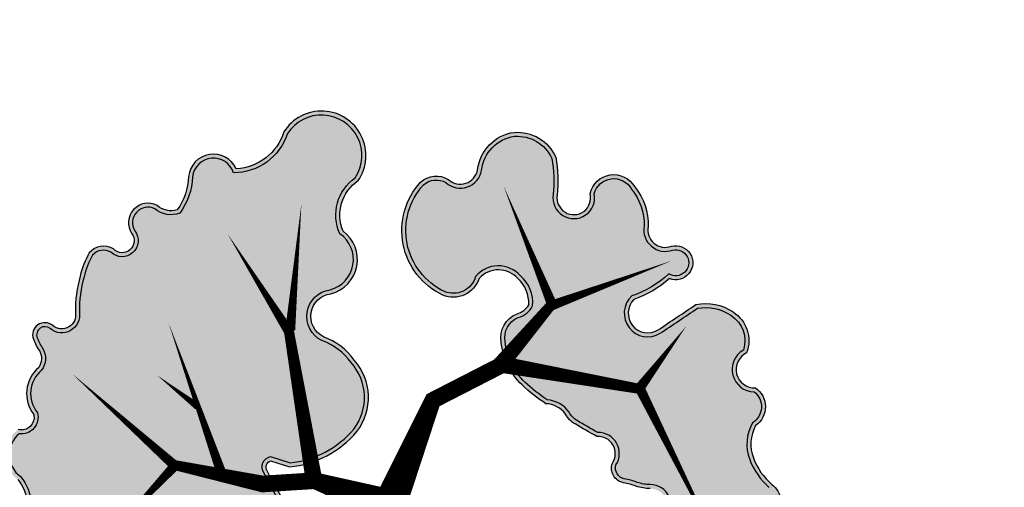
# Model space of a CAD drawing. Header units: metres. Extents: x 32353251 to 32353583, y 5707748 to 5708004.
# Tile 154 of 164: x 32353513 to 32353532, y 5707884 to 5707893. Entities that reach past the tile are written whole.
import ezdxf

# ---------------------------------------------------------------- set-up
doc = ezdxf.new("R2010")
doc.units = ezdxf.units.M
doc.header["$LTSCALE"] = 0.75
doc.layers.get('0').update_dxf_attribs({"linetype": 'CONTINUOUS'})
doc.layers.add('10414943$0$ST-Mischfläche-Sol', color=7, linetype='CONTINUOUS', lineweight=0, true_color=0x636466)
for name, color, linetype, transparency in [('10414944$0$PF-Krone', 33, 'CONTINUOUS', 0.7), ('10414944$0$PF-Krone_SOL', 70, 'CONTINUOUS', 0.7), ('10414944$0$ST-Baum', 7, 'CONTINUOUS', 0.7)]:
    doc.layers.add(name, color=color, linetype=linetype, transparency=transparency)
doc.layers.add('10414944$0$PF-Stamm', color=7, linetype='CONTINUOUS', true_color=0x5f5144, transparency=0.7)

# ---------------------------------------------------------------- blocks, each defined once
blk = doc.blocks.new('10414943')
at = {"layer": '10414943$0$ST-Mischfläche-Sol'}
h = blk.add_hatch(dxfattribs=at)
h.set_pattern_fill('AR-HBONE', color=256, scale=0.0042, angle=170)
h.set_pattern_definition([(215, (0, 0), (-0.1047920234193, -0.5943050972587), [1.28016, -0.42672]), (305, (-0.34955, -0.24476), (-0.1047920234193, -0.5943050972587), [1.28016, -0.42672])])
edge = h.paths.add_edge_path()
edge.add_line((32353333.407, 5707899.31), (32353335.24, 5707908.862))
edge.add_line((32353335.24, 5707908.862), (32353407.152, 5707895.034))
edge.add_line((32353407.152, 5707895.034), (32353413.706, 5707897.337))
edge.add_line((32353413.706, 5707897.337), (32353481.818, 5707884.239))
edge.add_line((32353481.818, 5707884.239), (32353497.176, 5707881.286))
edge.add_line((32353497.176, 5707881.286), (32353499.704, 5707880.189))
edge.add_line((32353499.704, 5707880.189), (32353502.939, 5707877.836))
edge.add_line((32353502.939, 5707877.836), (32353505.467, 5707876.739))
edge.add_line((32353505.467, 5707876.739), (32353517.005, 5707874.52))
edge.add_line((32353517.005, 5707874.52), (32353517.645, 5707870.615))
edge.add_line((32353517.645, 5707870.615), (32353516.663, 5707870.803))
edge.add_line((32353516.663, 5707870.803), (32353515.44, 5707864.419))
edge.add_line((32353515.44, 5707864.419), (32353479.337, 5707871.339))
edge.add_line((32353479.337, 5707871.339), (32353468.359, 5707873.443))
edge.add_line((32353468.359, 5707873.443), (32353468.779, 5707869.425))
edge.add_arc((32353471.762, 5707869.736), 3, 185.9559, 259.1498)
edge.add_line((32353471.198, 5707866.79), (32353499.612, 5707861.344))
edge.add_line((32353499.612, 5707861.344), (32353497.736, 5707858.394))
edge.add_line((32353497.736, 5707858.394), (32353462.939, 5707865.064))
edge.add_arc((32353461.81, 5707859.171), 6, 79.1498, 96.1372)
edge.add_line((32353461.168, 5707865.137), (32353452.41, 5707864.195))
edge.add_arc((32353451.769, 5707870.161), 6, 259.1149, 276.1372, ccw=False)
edge.add_line((32353450.636, 5707864.269), (32353424.341, 5707869.325))
edge.add_arc((32353425.474, 5707875.217), 6, 242.0483, 259.1149, ccw=False)
edge.add_line((32353422.662, 5707869.917), (32353415, 5707873.982))
edge.add_arc((32353412.188, 5707868.682), 6, 62.0483, 79.1497)
edge.add_line((32353413.318, 5707874.575), (32353366.067, 5707883.631))
edge.add_line((32353366.067, 5707883.631), (32353365.06, 5707886.87))
edge.add_line((32353365.06, 5707886.87), (32353331.246, 5707893.373))
edge.add_line((32353331.246, 5707893.373), (32353331.861, 5707896.566))
edge.add_line((32353331.861, 5707896.566), (32353338.356, 5707895.321))
edge.add_line((32353338.356, 5707895.321), (32353340.491, 5707897.948))
edge.add_line((32353340.491, 5707897.948), (32353344.413, 5707897.2))
edge.add_line((32353344.413, 5707897.2), (32353345.428, 5707893.961))
edge.add_line((32353345.428, 5707893.961), (32353351.009, 5707892.888))
edge.add_line((32353351.009, 5707892.888), (32353351.574, 5707895.828))
edge.add_line((32353351.574, 5707895.828), (32353371.217, 5707892.063))
edge.add_line((32353371.217, 5707892.063), (32353370.648, 5707889.105))
edge.add_line((32353370.648, 5707889.105), (32353371.654, 5707885.87))
edge.add_line((32353371.654, 5707885.87), (32353406.652, 5707879.162))
edge.add_arc((32353407.216, 5707882.11), 3.001, 259.1591, 333.481)
edge.add_line((32353409.902, 5707880.769), (32353411.749, 5707884.294))
edge.add_line((32353411.749, 5707884.294), (32353333.407, 5707899.31))
blk = doc.blocks.new('10414944$0$PF-BAUM_12')
at = {"layer": '10414944$0$PF-Krone_SOL', "transparency": 33554457}
h = blk.add_hatch(color=256, dxfattribs=at)
h.dxf.hatch_style = 1
h.set_gradient(color1=(88, 186, 72), color2=(175, 217, 170), tint=1, name='INVSPHERICAL')
edge = h.paths.add_edge_path()
edge.add_arc((-1.2758, 1.3994), 0.541, 250.247, 303.4279)
edge.add_arc((-0.5984, 0.4188), 0.6511, 94.3691, 125.6409, ccw=False)
edge.add_arc((-0.5871, 0.2707), 0.7996, 79.906, 94.3691, ccw=False)
edge.add_arc((-0.4074, 1.2805), 0.2261, 259.906, 345.0368)
edge.add_arc((3.3556, 0.2748), 3.669, 162.1844, 165.0368, ccw=False)
edge.add_arc((-0.2456, 1.4321), 0.1137, 342.1844, 421.4181)
edge.add_arc((-0.3772, 1.1907), 0.3886, 61.4181, 105.4179)
edge.add_arc((-0.4936, 1.6129), 0.0494, 76.8677, 285.4179, ccw=False)
edge.add_arc((-0.4342, 1.767), 0.1165, 245.5523, 317.8819)
edge.add_arc((-0.4413, 1.8543), 0.1901, 299.5067, 335.7073)
edge.add_arc((-0.3904, 1.8889), 0.1664, 317.3096, 366.5168)
edge.add_arc((-0.3153, 1.9138), 0.0904, 356.15, 452.3298)
edge.add_arc((-0.2837, 2.1143), 0.1157, 186.3955, 252.2185, ccw=False)
edge.add_arc((-0.1459, 2.1399), 0.2556, 124.2968, 188.6524, ccw=False)
edge.add_arc((-0.3624, 2.4158), 0.0972, 318.2129, 468.9396)
edge.add_arc((-0.4455, 2.5549), 0.0698, 219.6885, 317.568, ccw=False)
edge.add_arc((-0.5987, 2.0825), 0.4392, 76.9102, 116.5449)
edge.add_arc((-1.4951, 4.5572), 2.1964, 281.7611, 288.5889, ccw=False)
edge.add_arc((-1.0114, 0.8578), 1.5496, 91.3323, 98.0021)
edge.add_arc((-1.1102, 1.691), 0.7109, 99.4638, 131.7622)
edge.add_arc((-1.4773, 2.1554), 0.1252, 148.2467, 256.0758)
edge.add_arc((-1.5238, 1.968), 0.068, -114.9556, 76.0758, ccw=False)
edge.add_arc((-1.6369, 1.7248), 0.2002, 65.0444, 122.1083)
edge.add_arc((-1.7899, 1.9686), 0.0876, 221.6314, 302.1083, ccw=False)
edge.add_arc((-1.9603, 1.8172), 0.1403, 41.6314, 166.8648)
edge.add_arc((-2.3449, 1.9519), 0.2684, 321.9495, 337.4752, ccw=False)
edge.add_line((-2.1335, 1.7864), (-2.2407, 1.6721))
edge.add_arc((-2.0502, 1.5575), 0.2224, 148.9568, 261.833)
edge.add_arc((-2.0149, 1.0239), 0.3205, 78.7718, 102.0334, ccw=False)
edge.add_arc((0.8412, 15.4111), 14.3475, 258.77175, 259.65948)
edge.add_arc((-1.7568, 1.1728), 0.1259, 30.356, 79.6595, ccw=False)
edge.add_arc((-1.8871, 1.0965), 0.2769, -0.4934, 30.356, ccw=False)
edge.add_arc((-1.3602, 1.092), 0.25, 179.5066, 221.3188)
edge.add_line((-1.548, 0.9269), (-1.4587, 0.8902))
edge = h.paths.add_edge_path()
edge.add_arc((-2.0595, -1.0849), 0.2169, 117.743, 251.4279, ccw=False)
edge.add_arc((-2.2535, -0.7961), 0.1343, 313.8671, 413.8729)
edge.add_arc((-1.1381, 0.5382), 1.6051, 221.524, 229.789, ccw=False)
edge.add_arc((-2.2843, -0.4137), 0.1251, 108.798, 243.7029, ccw=False)
edge.add_arc((-2.2657, -0.171), 0.1376, 244.6115, 299.8242)
edge.add_arc((-2.4922, 0.2242), 0.593, 299.8242, 314.8752)
edge.add_arc((-2.3634, 0.0948), 0.4104, 314.8752, 336.5607)
edge.add_arc((-2.0604, -0.1191), 0.0893, 34.547, 142.2333)
edge.add_arc((-2.2509, -0.0174), 0.1288, 205.94, 338.605, ccw=False)
edge.add_arc((-1.1082, 0.8264), 1.5473, 211.5442, 215.5748, ccw=False)
edge.add_arc((-2.1647, 0.1359), 0.2879, 123.2934, 204.4063, ccw=False)
edge.add_arc((-2.4675, 0.6266), 0.289, 300.0552, 335.4001)
edge.add_arc((-2.1302, 0.4722), 0.0819, 58.4002, 155.4001, ccw=False)
edge.add_arc((-2.0455, 0.6099), 0.0798, 238.4002, 306.4204)
edge.add_arc((-2.2163, 0.8415), 0.3675, 306.4204, 341.4929)
edge.add_arc((-1.7884, 0.6982), 0.0838, 72.4288, 161.4929, ccw=False)
edge.add_arc((-1.597, 1.3024), 0.5499, 252.4288, 281.6379)
edge.add_arc((-1.3833, 0.6006), 0.1928, 8.2479, 122.231, ccw=False)
edge.add_arc((1.4313, 0.4424), 2.6303, 175.9465, 181.0704)
edge.add_arc((-2.004, 0.487), 0.8109, 332.6061, 353.3579, ccw=False)
edge.add_arc((-1.1696, 0.0546), 0.1289, 152.6061, 239.8128)
edge.add_arc((-1.5709, -0.6354), 0.6693, 44.4632, 59.8128, ccw=False)
edge.add_arc((-1.2417, -0.3122), 0.208, -40.1663, 44.4632, ccw=False)
edge.add_arc((-1.7965, -0.0425), 0.8201, 308.5293, 330.4961, ccw=False)
edge.add_arc((-1.2134, -0.8063), 0.142, 120.5815, 237.174)
edge.add_arc((-1.3033, -1.1297), 0.2045, -64.491, 86.396, ccw=False)
edge.add_arc((-1.343, -1.1115), 0.2397, 240.4754, 302.2336, ccw=False)
edge.add_arc((-1.2125, -0.7918), 0.5839, 226.3665, 244.7952, ccw=False)
edge.add_arc((-0.7205, -0.1508), 1.3901, 222.9429, 229.9249, ccw=False)
edge.add_arc((-1.7937, -1.1495), 0.076, 42.9191, 173.4992)
edge.add_arc((-2.058, -1.1133), 0.1908, 248.2896, 351.6714, ccw=False)
edge = h.paths.add_edge_path()
edge.add_arc((1.2059, -0.0381), 0.6649, 150.7734, 194.5558)
edge.add_arc((0.911, -0.0942), 0.3659, 197.6599, 276.7526)
edge.add_arc((0.9525, -0.0442), 0.4134, 270.2152, 305.5241)
edge.add_arc((1.2637, -0.512), 0.1494, -27.7225, 118.3909, ccw=False)
edge.add_arc((1.6106, -0.6627), 0.2295, 159.2735, 288.7974)
edge.add_arc((1.6267, -1.1446), 0.2709, -1.083, 77.6692, ccw=False)
edge.add_arc((2.1687, -1.0477), 0.2897, 200.6132, 382.9337)
edge.add_arc((2.7072, -0.7257), 0.3429, 147.8227, 217.591, ccw=False)
edge.add_arc((2.4468, -0.3829), 0.1629, 259.448, 409.1515)
edge.add_arc((2.7989, 0.0617), 0.4045, 199.7173, 232.6211, ccw=False)
edge.add_arc((2.5485, -0.1163), 0.1368, 103.2593, 162.2981, ccw=False)
edge.add_arc((2.4584, 0.1299), 0.1274, 297.4752, 447.5021)
edge.add_arc((2.4597, 0.3353), 0.0783, 98.8157, 273.1184, ccw=False)
edge.add_arc((2.4, 0.5247), 0.1217, 293.027, 374.9291)
edge.add_arc((2.0245, 0.3266), 0.5439, 24.9483, 42.1183)
edge.add_arc((1.7775, 0.1571), 0.8417, 39.3994, 55.75)
edge.add_arc((2.2887, 0.9354), 0.0906, 104.7131, 245.5829, ccw=False)
edge.add_arc((2.2455, 1.1001), 0.0797, 284.7131, 435.2869)
edge.add_arc((2.1786, 0.8455), 0.3429, 75.2869, 90.1544)
edge.add_arc((2.192, 1.2908), 0.1034, 200.5438, 262.034, ccw=False)
edge.add_arc((1.8708, 1.2323), 0.2255, 5.6552, 92.2855)
edge.add_arc((1.8923, 1.533), 0.0813, 129.4673, 248.0142, ccw=False)
edge.add_arc((1.6377, 1.5925), 0.2029, 0.9413, 108.0271)
edge.add_arc((1.5516, 2.0411), 0.2568, 198.8038, 275.2311, ccw=False)
edge.add_arc((1.081, 1.9053), 0.2335, 13.1092, 167.2288)
edge.add_arc((0.6671, 1.9992), 0.1909, 279.3003, 347.2288, ccw=False)
edge.add_arc((0.7224, 1.6615), 0.1513, 99.3003, 228.8092)
edge.add_arc((0.4652, 1.3676), 0.2392, 21.1744, 48.8092, ccw=False)
edge.add_arc((0.3242, 1.313), 0.3904, -10.7857, 21.1744, ccw=False)
edge.add_arc((-0.3793, 1.447), 1.1066, 325.7449, 349.2143, ccw=False)
edge.add_arc((0.3558, 0.9464), 0.2172, 278.2663, 325.7449, ccw=False)
edge.add_arc((0.408, 0.5869), 0.146, 98.2663, 271.6731)
edge.add_arc((0.4514, -0.8972), 1.3387, 79.7675, 91.6731, ccw=False)
edge.add_arc((0.6892, 0.3779), 0.0423, -16.4325, 90.0101, ccw=False)
edge.add_line((0.7298, 0.3659), (0.6257, 0.2866))
edge = h.paths.add_edge_path()
edge.add_arc((-1.5552, -2.2569), 0.1724, 12.6189, 77.7455)
edge.add_arc((-1.4977, -1.992), 0.0986, 164.1816, 257.7455, ccw=False)
edge.add_arc((-1.7215, -1.8391), 0.1803, 315.6358, 396.2247)
edge.add_arc((-1.4722, -1.6964), 0.1099, 56.0167, 199.1656, ccw=False)
edge.add_arc((-1.3562, -1.5375), 0.087, 231.1844, 306.609)
edge.add_arc((-1.4968, -1.2476), 0.4081, 298.1575, 320.4218)
edge.add_arc((-1.118, -1.5607), 0.0835, 20.6534, 140.4218, ccw=False)
edge.add_arc((-0.9321, -1.4907), 0.1152, 200.6534, 324.1572)
edge.add_arc((-0.5981, -1.7319), 0.2968, 125.8433, 144.1572, ccw=False)
edge.add_arc((-1.1307, -0.9947), 0.6126, 305.8433, 313.7683)
edge.add_arc((-0.6402, -1.5068), 0.0965, 35.283, 133.7683, ccw=False)
edge.add_arc((-0.4573, -1.4114), 0.1114, 200.8653, 329.8017)
edge.add_arc((5.9643, -14.9126), 14.8587, 114.56415, 115.19461, ccw=False)
edge.add_arc((-0.1458, -1.5341), 0.1511, 81.9994, 116.2838, ccw=False)
edge.add_arc((-0.1295, -1.2153), 0.1692, 271.6238, 322.4573)
edge.add_arc((0.4219, -2.3582), 1.1204, 101.7391, 111.8636, ccw=False)
edge.add_arc((0.2817, -1.7045), 0.4518, 61.0493, 101.1946, ccw=False)
edge.add_arc((0.4293, -1.462), 0.1686, -13.3297, 65.0541, ccw=False)
edge.add_arc((0.701, -1.5438), 0.116, 158.2537, 207.0243)
edge.add_arc((0.7267, -1.4357), 0.2061, 231.2626, 284.3776)
edge.add_arc((0.7594, -1.468), 0.1684, 276.3107, 373.1888)
edge.add_arc((1.0623, -1.3226), 0.1754, 121.9096, 217.5827, ccw=False)
edge.add_arc((1.2009, -1.5786), 0.4663, 12.4963, 119.7416, ccw=False)
edge.add_arc((1.5062, -1.4974), 0.1512, -66.2252, 7.4787, ccw=False)
edge.add_arc((1.5907, -1.7479), 0.1146, 101.8196, 224.4343)
edge.add_arc((1.3238, -2.0366), 0.2788, -26.9882, 48.417, ccw=False)
edge.add_arc((1.3365, -2.0229), 0.2743, 258.9909, 329.2486, ccw=False)
edge.add_arc((1.6618, -1.4757), 0.8996, 229.3858, 245.1764, ccw=False)
edge.add_arc((0.9994, -2.237), 0.1097, 45.6037, 249.2448)
edge.add_arc((0.8451, -2.4465), 0.1573, -95.435, 42.7788, ccw=False)
edge.add_arc((0.8007, -2.2203), 0.3839, 232.8, 274.4074, ccw=False)
edge.add_arc((0.4866, -2.6064), 0.1147, 44.402, 165.1103)
edge.add_arc((0.2716, -2.5387), 0.1109, 123.3852, 339.8557, ccw=False)
edge.add_arc((0.9022, -2.3675), 0.6961, 164.2604, 186.4803, ccw=False)
edge.add_arc((0.1064, -2.2008), 0.1278, 9.9652, 176.7192)
edge.add_arc((-48.3159, -1.4499), 48.3004, 358.76613, 359.11787, ccw=False)
edge.add_arc((-0.3152, -2.3669), 0.3137, 290.4729, 336.8998, ccw=False)
edge.add_arc((-0.2908, -2.4562), 0.2217, 213.8839, 292.6434, ccw=False)
edge.add_arc((-0.5922, -2.5593), 0.1191, 350.144, 508.4434)
edge.add_arc((-0.7458, -2.3559), 0.1504, 180.1486, 290.2791, ccw=False)
edge.add_arc((-1.1241, -2.4703), 0.2548, 26.5922, 75.6656)
edge.add_arc((-1.166, -2.6346), 0.4243, 75.6656, 104.3344)
edge.add_arc((-1.3217, -2.0253), 0.2045, 251.4046, 284.3344, ccw=False)
at = {"layer": '10414944$0$PF-Krone'}
for points in [[(-2.1335, 1.7864, 0), (-2.2407, 1.6721, 0.536623), (-2.0818, 1.3373, -0.101848), (-1.9525, 1.3382, 0.003873), (-1.7342, 1.2967, -0.218508), (-1.6482, 1.2364, -0.135425), (-1.6102, 1.0941, 0.184492), (-1.548, 0.9269), (-1.4587, 0.8902, 0.236302), (-0.9778, 0.9479, -0.137302), (-0.648, 1.068, -0.063191)], [(-2.1138, 1.7695, 0), (-2.2198, 1.6564, 0.525075), (-2.0824, 1.3638, -0.0983), (-1.9475, 1.3638, 0.003873), (-1.7295, 1.3222, -0.218508), (-1.6257, 1.2496, -0.135425), (-1.5842, 1.0939, 0.177651), (-1.5323, 0.9486), (-1.4493, 0.9145, 0.235756), (-0.9926, 0.9693, -0.137109), (-0.65, 1.0939, -0.063191)], [(1.575, 1.7854, -0.346415), (1.3085, 1.9583, 0.796288)], [(0.4123, 0.4409, -0.051995), (0.6892, 0.4202, -0.500995), (0.7298, 0.3659), (0.6257, 0.2866, 0.193395), (0.5624, -0.2052, 0.359494), (0.9541, -0.4575, 0.155295), (1.1927, -0.3806, -0.740727), (1.396, -0.5815, 0.634154), (1.6845, -0.88, -0.357816), (1.8975, -1.1497, 1.020458), (2.4355, -0.9348, -0.314188), (2.417, -0.5431, 0.765274), (2.5534, -0.2597, -0.144564), (2.4182, -0.0747, -0.263459), (2.5171, 0.0169, 0.767513), (2.4639, 0.2571, -0.951478), (2.4477, 0.4126, 0.373398), (2.5177, 0.556, 0.075059), (2.428, 0.6914, 0.071464), (2.2513, 0.8529, -0.705879), (2.2657, 1.023, 0.771312), (2.2657, 1.1771, 0.064963), (2.1777, 1.1884, -0.27493), (2.0952, 1.2545, 0.397091), (1.8618, 1.4576, -0.568927), (1.8406, 1.5958, 0.504511)], [(0.4115, 0.4669, -0.051616), (0.6918, 0.4462, -0.532673), (0.7514, 0.3497), (0.6458, 0.2692, 0.190937), (0.5874, -0.198, 0.360145), (0.9525, -0.4315, 0.157291), (1.1788, -0.3585, -0.740752), (1.4198, -0.5921, 0.643471), (1.6826, -0.853, -0.360113), (1.9236, -1.145, 1.005174), (2.4128, -0.9479, -0.325759), (2.4055, -0.5134, 0.812791), (2.5369, -0.2798, -0.149118), (2.3909, -0.0755, -0.272395), (2.5077, 0.0413, 0.751835), (2.4639, 0.2311, -0.928423), (2.4401, 0.4377, 0.358623), (2.4931, 0.5472, 0.074197), (2.4083, 0.6744, 0.071015), (2.2383, 0.8302, -0.698214), (2.2591, 1.0482, 0.771312), (2.2591, 1.152, 0.066315), (2.1761, 1.1624, -0.286763), (2.0696, 1.2488, 0.408934), (1.8579, 1.4313, -0.545784), (1.8141, 1.6065, 0.489703), (1.5804, 1.7598, -0.350827), (1.2834, 1.9512, 0.798701)], [(-0.8388, -1.5581, -0.08008), (-0.772, -1.4913, 0.034593), (-0.7069, -1.4371, -0.458286), (-0.5614, -1.451, 0.630565), (-0.361, -1.4674, -0.002751), (-0.2127, -1.3986, -0.15072), (-0.1247, -1.3845, 0.225513), (0.0047, -1.3184, -0.044205), (0.194, -1.2613, -0.176981), (0.5004, -1.3091, -0.356005), (0.5933, -1.5008, 0.216074), (0.5977, -1.5965, 0.235998), (0.7779, -1.6354, 0.449828), (0.9233, -1.4296, -0.443521), (0.9696, -1.1737, -0.505384), (1.6561, -1.4777, -0.333159), (1.5672, -1.6358, 0.592663), (1.5088, -1.8281, -0.341427), (1.5722, -2.1632, -0.316536), (1.2841, -2.2922, -0.069009), (1.0762, -2.1586, 1.23095), (0.9605, -2.3396, -0.688656), (0.8302, -2.6031, -0.183568), (0.5686, -2.5261, 0.581478), (0.3758, -2.5769, -1.382341), (0.2106, -2.4461, -0.097258), (0.2322, -2.1787, 0.890608), (-0.0212, -2.1935, -0.001535), (-0.0267, -2.4899, -0.205393), (-0.2055, -2.6607, -0.357852), (-0.4749, -2.5797, 0.826532), (-0.6937, -2.497, -0.521291), (-0.8962, -2.3563, 0.217457), (-1.061, -2.2235, 0.125748), (-1.2711, -2.2235, -0.14468), (-1.3869, -2.2192, 0.292073)], [(-1.0642, -1.5405, 0.597917), (-0.8177, -1.5733, -0.08008), (-0.7567, -1.5124, 0.034593), (-0.6889, -1.4559, -0.446057), (-0.5843, -1.4638, 0.599943), (-0.343, -1.4877, -0.002629), (-0.2015, -1.4221, -0.15559), (-0.1264, -1.4105, 0.218765), (0.0207, -1.3401, -0.04262), (0.1991, -1.2868, -0.177473), (0.4886, -1.3323, -0.354321), (0.5684, -1.4932, 0.222706), (0.5772, -1.6133, 0.240128), (0.7826, -1.661, 0.456345), (0.9471, -1.4178, -0.452999), (0.9829, -1.1961, -0.504186), (1.6305, -1.4822, -0.325283), (1.5589, -1.611, 0.587825), (1.491, -1.847, -0.341406), (1.5495, -2.1506, -0.312164), (1.2921, -2.2672, -0.067854), (1.0938, -2.1394, 1.19624), (0.9451, -2.3614, -0.679338), (0.8305, -2.577, -0.183947), (0.5857, -2.5065, 0.573485), (0.351, -2.5689, -1.514783), (0.2386, -2.4604, -0.105945), (0.2588, -2.1803, 0.910696), (-0.0472, -2.1926, -0.001511), (-0.0526, -2.4842, -0.20139), (-0.2151, -2.6365, -0.344816), (-0.4477, -2.573, 0.767089), (-0.7104, -2.4752, -0.515063), (-0.8701, -2.3505, 0.223578), (-1.0546, -2.1983, 0.125748), (-1.2775, -2.1983, -0.125245)]]:
    blk.add_lwpolyline(points, format="xyb", dxfattribs=at)
at = {"layer": '10414944$0$PF-Stamm'}
for points in [[(0.0456, -0.1011, 0.2167, 0.1084, 0), (0.458, 0.2037, 0.1084, 0.1084, 0), (0.6352, 0.4942, 0.1084, 0.065, 0), (1.0621, 0.8906, 0.065, 0, 0), (0.9169, 1.5817, 0, 0, 0)], [(1.0734, 0.8981, 0.065, 0, 0), (1.9382, 1.1002, 0, 0, 0)], [(0.8405, 0.6849, 0.0657, 0.065, 0), (0.8408, 0.6755, 0.065, 0, 0), (1.8499, 0.3936, 0, 0, 0)], [(1.2915, 0.5526, 0.0455, 1.248468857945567e-14, 0), (1.6095, 0.6515, 0, 0, 0)], [(0.4766, 0.1999, 0.1084, 0.065, 0), (1.3496, -0.2158, 0.065, 0, 0), (2.1032, -0.2533, 0, 0, 0)], [(0.0456, -0.1011, 0.2167, 0.1084, 0), (0.4458, -0.7261, 0.1084, 0.1084, 0), (0.3792, -1.2094, 0.1084, 0.065, 0), (0.5139, -1.7227, 0.065, 2.236840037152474e-14, 0), (1.3267, -1.9065, 0, 0, 0)], [(1.3551, -0.2293, 0.065, 0, 0), (1.9846, -0.7587, 0, 0, 0), (1.9985, -0.7574, 0, 0, 0)], [(0.3792, -1.2284, 0.1084, 0.065, 0), (-0.2688, -1.8764, 0.065, 0, 0), (-1.4983, -1.6926, 0, 0, 0)], [(0.5086, -1.7124, 0.065, 0, 0), (0.297, -2.5257, 0, 0, 0)], [(-0.2593, -1.8859, 0.065, 0, 0), (-0.1056, -2.3597, 0, 0, 0), (-0.2688, -2.6512, 0, 0, 0)]]:
    blk.add_lwpolyline(points, format="xyseb", dxfattribs=at)
blk = doc.blocks.new('10414944')
at = {"layer": '10414944$0$ST-Baum'}
for p, xscale, yscale, zscale, rotation in [((32353520.055, 5707883.683), 2.971407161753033, 2.971407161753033, 1.238086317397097, 125), ((32353534.6, 5707859.766), 4.372943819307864, 4.372943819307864, 1.82205992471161, 12), ((32353521.548, 5707855.85), 4.546059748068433, 4.546059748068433, 1.89419156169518, 250)]:
    blk.add_blockref('10414944$0$PF-BAUM_12', p, dxfattribs=dict(at, xscale=xscale, yscale=yscale, zscale=zscale, rotation=rotation))

msp = doc.modelspace()

# ---------------------------------------------------------------- block references
for name in ['10414944', '10414943']:
    msp.add_blockref(name, (0, 0))

doc.saveas('drawing.dxf')
